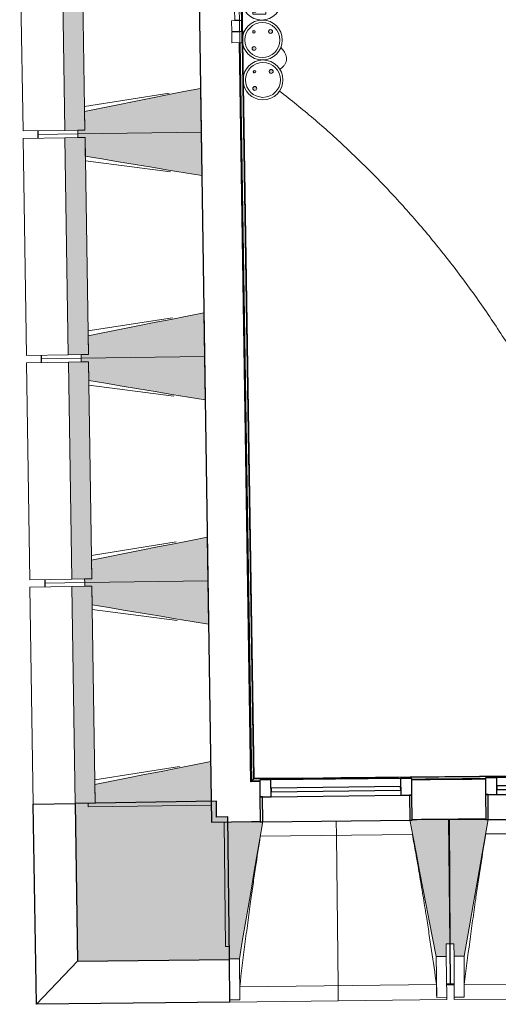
# Model space of a CAD drawing. Header units: millimetres. Extents: x -2845 to 74565, y -36590 to 13748.
# Tile 5 of 53: x 29153 to 31073, y -21270 to -17321. Entities that reach past the tile are written whole.
import ezdxf

# ---------------------------------------------------------------- set-up
doc = ezdxf.new("R2010")
doc.units = ezdxf.units.MM
for name, color, linetype, lineweight in [('A-DETL-GENF', 7, 'Continuous', 18), ('A-FLOR', 7, 'Continuous', 25), ('A-FLOR-HRAL', 7, 'Continuous', 18), ('A-GENM', 7, 'Continuous', 18), ('A-GLAZ', 7, 'Continuous', 25), ('A-WALL', 7, 'Continuous', 25), ('A-WALL-PATT', 7, 'Continuous', 25), ('CABLES', 7, 'Continuous', 18), ('I-WALL', 7, 'Continuous', 25), ('INSTAL ELECTRIQUE', 7, 'Continuous', 18), ('MUR', 7, 'Continuous', 25), ('S-BEAM', 7, 'Continuous', 18)]:
    doc.layers.add(name, color=color, linetype=linetype, lineweight=lineweight)

# ---------------------------------------------------------------- blocks, each defined once
blk = doc.blocks.new('20_MUR PREFA_01 - MODULE_01 B-3165811-2021_015_1111_DCE_1_50_N0 FINI_CFO_PCN')
at = {"layer": 'A-GENM'}
for p, q in [((0, 722.1), (0, 661.4)), ((0, 661.4), (0, 58.5)), ((0, 0.7), (0, 58.5))]:
    blk.add_line(p, q, dxfattribs=at)
blk = doc.blocks.new('Murs 5 - Murs 1-3191041-2021_015_1111_DCE_1_50_N0 FINI_CFO_PCN')
at = {"layer": 'A-WALL-PATT', "true_color": 0x787878}
blk.add_hatch(color=8, dxfattribs=at).paths.add_polyline_path([(-23784.6, -21097.2), (-23175.4, -21090.2), (-23182.1, -20519), (-23226.5, -20519), (-23227.5, -20455.8), (-23794.3, -20464.5), (-23790.2, -20729.9)])
at = {"layer": 'A-WALL'}
for p, q in [((-23227.5, -20455.8), (-23794.3, -20464.5)), ((-23226.5, -20519.5), (-23227.5, -20455.8)), ((-23794.3, -20464.5), (-23784.6, -21097.2)), ((-23182.1, -20519), (-23226.5, -20519.5)), ((-23175.4, -21090.2), (-23182.1, -20519)), ((-23784.6, -21097.2), (-23175.4, -21090.2))]:
    blk.add_line(p, q, dxfattribs=at)
at = {"layer": 'MUR'}
for p, q in [((-23962, -20467.1), (-23794.3, -20464.5)), ((-23949.7, -21270.4), (-23962, -20467.1)), ((-23784.6, -21097.2), (-23949.7, -21270.4)), ((-23173.4, -21261.3), (-23175.4, -21090.2)), ((-23173.4, -21261.3), (-23949.7, -21270.4))]:
    blk.add_line(p, q, dxfattribs=at)
blk = doc.blocks.new('B02_DC_STR_rvt-1-2021_015_1111_DCE_1_50_N0 FINI_CFO_PCN')
at = {"layer": 'S-BEAM', "lineweight": 5, "true_color": 0x787878}
for points in [[(-23835.7, -17764.9), (-23755.1, -17763.6), (-23768.4, -16893.7), (-23849.1, -16895), (-23837.7, -17633.2)], [(-23783.6, -17779.1), (-23289, -17771.5), (-23291.7, -17596.5), (-23756.2, -17689.2), (-23755.1, -17763.6), (-23783.8, -17764.1), (-23783.7, -17771.5)], [(-23286.3, -17946.4), (-23289, -17771.5), (-23783.6, -17779.1), (-23783.4, -17794.1), (-23754.6, -17794.1), (-23753.5, -17868.1), (-23289, -17946)], [(-23821.9, -18664.7), (-23741.3, -18663.5), (-23754.6, -17793.6), (-23835.3, -17794.8), (-23825.9, -18407.4)], [(-23769.8, -18678.9), (-23275.2, -18671.4), (-23277.9, -18496.4), (-23742.4, -18589.1), (-23741.3, -18663.5), (-23770, -18663.9), (-23769.9, -18671.4)], [(-23272.5, -18846.3), (-23275.2, -18671.4), (-23769.8, -18678.9), (-23769.6, -18693.9), (-23740.8, -18693.9), (-23739.7, -18768), (-23275.2, -18845.9)], [(-23808.1, -19564.6), (-23727.5, -19563.4), (-23740.8, -18693.5), (-23821.5, -18694.7), (-23814, -19181.6)], [(-23756, -19578.8), (-23261.4, -19571.3), (-23264.1, -19396.3), (-23728.6, -19489), (-23727.5, -19563.4), (-23756.2, -19563.8), (-23756.1, -19568.7)], [(-23258.7, -19746.2), (-23261.4, -19571.3), (-23756, -19578.8), (-23755.8, -19593.8), (-23727, -19593.8), (-23725.9, -19667.8), (-23261.4, -19745.8)], [(-23794.3, -20464.5), (-23713.7, -20463.3), (-23727, -19593.4), (-23807.7, -19594.6), (-23794.3, -20463.3)], [(-23742.2, -20478.7), (-23247.6, -20471.1), (-23250.3, -20296.2), (-23714.8, -20388.8), (-23713.7, -20463.3), (-23742.4, -20463.7), (-23742.3, -20471.1)], [(-22345.5, -21078.5), (-22305.5, -21078), (-22305.5, -21028), (-22291.1, -21027.8), (-22296.9, -20529.1), (-22441.8, -20530.7), (-22441.8, -20531.4), (-22451.7, -20531.5), (-22355.3, -21028)], [(-22274.1, -21077.9), (-22234.1, -21077.7), (-22136.8, -20529.2), (-22146.8, -20529.2), (-22147.2, -20528.5), (-22291.7, -20529.2), (-22289.3, -21028), (-22274.3, -21028), (-22274.1, -21077.7)], [(-23175.4, -21088.1), (-23135.4, -21087.6), (-23041.9, -20538.4), (-23051.9, -20538.4), (-23051.9, -20537.8), (-23196.8, -20539.5), (-23191, -21038.3), (-23176, -21038.3), (-23175.5, -21087.6)]]:
    blk.add_hatch(color=8, dxfattribs=at).paths.add_polyline_path(points)
at = {"layer": 'A-FLOR'}
for p, q in [((-23944.1, -17766.5), (-23943.9, -17781.5)), ((-23943.9, -17781.5), (-23943.7, -17796.5)), ((-23930.3, -18666.4), (-23930.1, -18681.4)), ((-23930.1, -18681.4), (-23929.9, -18696.4)), ((-23916.5, -19566.3), (-23916.3, -19581.3)), ((-23916.3, -19581.3), (-23916.1, -19596.3)), ((-22289.2, -21189.9), (-22304.2, -21190.1)), ((-22304.2, -21190.8), (-22273.6, -21190.5)), ((-22288.6, -21190.6), (-22289.2, -21190.6)), ((-22273.6, -21190), (-22288.6, -21190.1))]:
    blk.add_line(p, q, dxfattribs=at)
at = {"layer": 'S-BEAM'}
for p, q in [((-24016.8, -16897.5), (-24003.4, -17767.4)), ((-23849.1, -16895), (-23835.7, -17764.9)), ((-23755.1, -17763.6), (-23768.4, -16893.7)), ((-23289, -17771.5), (-23291.7, -17596.5)), ((-23756.5, -17669.7), (-23417, -17616.2)), ((-23756.2, -17689.2), (-23755.1, -17763.6)), ((-23835.7, -17764.9), (-24003.4, -17767.4)), ((-23943.9, -17781.5), (-23944.1, -17766.5)), ((-23835.7, -17764.9), (-23755.1, -17763.6)), ((-23755.1, -17763.6), (-23783.8, -17764.1)), ((-23783.8, -17764.1), (-23783.6, -17779.1)), ((-23783.6, -17779.1), (-23289, -17771.5)), ((-23289, -17771.5), (-23783.6, -17779.1)), ((-23286.3, -17946.4), (-23289, -17771.5)), ((-24003, -17797.4), (-23835.3, -17794.8)), ((-24003, -17797.4), (-23989.6, -18667.3)), ((-23783.6, -17779.1), (-23943.9, -17781.5)), ((-23943.9, -17781.5), (-23783.6, -17779.1)), ((-23943.7, -17796.5), (-23943.9, -17781.5)), ((-23754.6, -17793.6), (-23835.3, -17794.8)), ((-23835.3, -17794.8), (-23821.9, -18664.7)), ((-23783.6, -17779.1), (-23783.4, -17794.1)), ((-23783.4, -17794.1), (-23754.6, -17793.6)), ((-23754.6, -17793.6), (-23753.5, -17868.1)), ((-23741.3, -18663.5), (-23754.6, -17793.6)), ((-23412.2, -17930.6), (-23753.2, -17887.5)), ((-23742.7, -18569.6), (-23403.7, -18516.2)), ((-23275.2, -18671.4), (-23277.9, -18496.4)), ((-23742.4, -18589.1), (-23741.3, -18663.5)), ((-23821.9, -18664.7), (-23989.6, -18667.3)), ((-23930.1, -18681.4), (-23930.3, -18666.4)), ((-23769.8, -18678.9), (-23930.1, -18681.4)), ((-23930.1, -18681.4), (-23769.8, -18678.9)), ((-23821.9, -18664.7), (-23741.3, -18663.5)), ((-23741.3, -18663.5), (-23770, -18663.9)), ((-23770, -18663.9), (-23769.8, -18678.9)), ((-23769.8, -18678.9), (-23275.2, -18671.4)), ((-23275.2, -18671.4), (-23769.8, -18678.9)), ((-23769.8, -18678.9), (-23769.6, -18693.9)), ((-23272.5, -18846.3), (-23275.2, -18671.4)), ((-23989.2, -18697.3), (-23821.5, -18694.7)), ((-23989.2, -18697.3), (-23975.8, -19567.2)), ((-23929.9, -18696.4), (-23930.1, -18681.4)), ((-23740.8, -18693.5), (-23821.5, -18694.7)), ((-23821.5, -18694.7), (-23808.1, -19564.6)), ((-23769.6, -18693.9), (-23740.8, -18693.5)), ((-23740.8, -18693.5), (-23739.7, -18768)), ((-23727.5, -19563.4), (-23740.8, -18693.5)), ((-23398.4, -18830.5), (-23739.4, -18787.4)), ((-23728.9, -19469.5), (-23389.4, -19416)), ((-23261.4, -19571.3), (-23264.1, -19396.3)), ((-23728.6, -19489), (-23727.5, -19563.4)), ((-23808.1, -19564.6), (-23975.8, -19567.2)), ((-23916.3, -19581.3), (-23916.5, -19566.3)), ((-23756, -19578.8), (-23916.3, -19581.3)), ((-23916.3, -19581.3), (-23756, -19578.8)), ((-23916.1, -19596.3), (-23916.3, -19581.3)), ((-23808.1, -19564.6), (-23727.5, -19563.4)), ((-23727.5, -19563.4), (-23756.2, -19563.8)), ((-23756.2, -19563.8), (-23756, -19578.8)), ((-23756, -19578.8), (-23261.4, -19571.3)), ((-23261.4, -19571.3), (-23756, -19578.8)), ((-23756, -19578.8), (-23755.8, -19593.8)), ((-23258.7, -19746.2), (-23261.4, -19571.3)), ((-23975.4, -19597.2), (-23807.7, -19594.6)), ((-23975.4, -19597.2), (-23962, -20467.1)), ((-23727, -19593.4), (-23807.7, -19594.6)), ((-23807.7, -19594.6), (-23794.3, -20464.5)), ((-23755.8, -19593.8), (-23727, -19593.4)), ((-23727, -19593.4), (-23725.9, -19667.8)), ((-23713.7, -20463.3), (-23727, -19593.4)), ((-23384.6, -19730.3), (-23725.6, -19687.3)), ((-23247.6, -20471.1), (-23250.3, -20296.2)), ((-23715.1, -20369.4), (-23375.6, -20315.9)), ((-23714.8, -20388.8), (-23713.7, -20463.3)), ((-23794.3, -20464.5), (-23962, -20467.1)), ((-23794.3, -20464.5), (-23713.7, -20463.3)), ((-23713.7, -20463.3), (-23742.4, -20463.7)), ((-23742.4, -20463.7), (-23742.2, -20478.7)), ((-23742.2, -20478.7), (-23247.6, -20471.1)), ((-22296.9, -20529.1), (-22441.8, -20530.7)), ((-22291.1, -21027.8), (-22296.9, -20529.1)), ((-22146.8, -20528.5), (-22291.7, -20529.2)), ((-22291.7, -20529.2), (-22289.3, -21028)), ((-23051.9, -20537.8), (-23196.8, -20539.5)), ((-23196.8, -20539.5), (-23191, -21038.3)), ((-22440.9, -20589.2), (-23051.4, -20596.3)), ((-21536.2, -20584.2), (-22146.6, -20587)), ((-23191, -21038.3), (-23176, -21038.1)), ((-23176, -21038.1), (-23175.4, -21088.1)), ((-22306.1, -21028), (-22291.1, -21027.8)), ((-22305.5, -21078), (-22306.1, -21028)), ((-22291.1, -21027.8), (-22289.2, -21189.9)), ((-22289.3, -21028), (-22274.3, -21027.9)), ((-22288.6, -21190.1), (-22289.3, -21028)), ((-22274.3, -21027.9), (-22274.1, -21077.9)), ((-23175.4, -21088.1), (-23135.4, -21087.6)), ((-23133.5, -21251.8), (-23135.4, -21087.6)), ((-22345.5, -21078.5), (-22305.5, -21078)), ((-22345.5, -21078.5), (-22343.6, -21242.7)), ((-22305.5, -21078), (-22303.6, -21242.2)), ((-22274.1, -21077.9), (-22234.1, -21077.7)), ((-22273.3, -21242.1), (-22274.1, -21077.9)), ((-22233.3, -21241.9), (-22234.1, -21077.7)), ((-23133.9, -21200.3), (-22344.4, -21191.1)), ((-22304.2, -21192.2), (-22289.2, -21192)), ((-22289.2, -21190.6), (-22289.2, -21192)), ((-22288.6, -21192.2), (-22288.6, -21190.6)), ((-22288.6, -21192.2), (-22273.6, -21192.1)), ((-22233.3, -21190.4), (-21443.8, -21186.7)), ((-22303.6, -21242.2), (-22343.6, -21242.7)), ((-22343.6, -21242.7), (-22343.6, -21242.4)), ((-22303.6, -21242.2), (-22303.5, -21251.2)), ((-22233.3, -21241.9), (-22273.3, -21242.1)), ((-22273.3, -21251.2), (-22273.3, -21242.1)), ((-22273.3, -21251.2), (-21403.3, -21247.1)), ((-22233.3, -21241.7), (-22233.3, -21241.9)), ((-23133.5, -21251.8), (-23173.5, -21252.3)), ((-23173.4, -21261.3), (-22303.5, -21251.2)), ((-23133.5, -21251.6), (-23133.5, -21251.8))]:
    blk.add_line(p, q, dxfattribs=at)
at = {"layer": 'S-BEAM', "flags": 128}
for points in [[(-23291.7, -17596.5), (-23358, -17609.7), (-23424.4, -17623), (-23490.8, -17636.2), (-23557.1, -17649.4), (-23623.5, -17662.7), (-23689.8, -17675.9), (-23756.2, -17689.2)], [(-23753.5, -17868.1), (-23686.7, -17879.3), (-23620, -17890.5), (-23553.3, -17901.7), (-23486.5, -17912.9), (-23419.8, -17924), (-23353, -17935.2), (-23286.3, -17946.4)], [(-23277.9, -18496.4), (-23344.2, -18509.6), (-23410.6, -18522.9), (-23477, -18536.1), (-23543.3, -18549.3), (-23609.7, -18562.6), (-23676, -18575.8), (-23742.4, -18589.1)], [(-23739.7, -18768), (-23672.9, -18779.2), (-23606.2, -18790.4), (-23539.4, -18801.5), (-23472.7, -18812.7), (-23406, -18823.9), (-23339.2, -18835.1), (-23272.5, -18846.3)], [(-23264.1, -19396.3), (-23330.4, -19409.5), (-23396.8, -19422.8), (-23463.2, -19436), (-23529.5, -19449.2), (-23595.9, -19462.5), (-23662.2, -19475.7), (-23728.6, -19489)], [(-23725.9, -19667.8), (-23659.1, -19679), (-23592.4, -19690.2), (-23525.6, -19701.4), (-23458.9, -19712.6), (-23392.2, -19723.8), (-23325.4, -19735), (-23258.7, -19746.2)], [(-23250.3, -20296.2), (-23316.6, -20309.4), (-23383, -20322.6), (-23449.3, -20335.9), (-23515.7, -20349.1), (-23582.1, -20362.4), (-23648.4, -20375.6), (-23714.8, -20388.8)], [(-22451.9, -20530.9), (-22438.6, -20599.3), (-22425.3, -20667.8), (-22412, -20736.2), (-22398.7, -20804.7), (-22385.4, -20873.1), (-22372.1, -20941.6), (-22358.8, -21010), (-22345.5, -21078.5)], [(-22234.1, -21077.7), (-22221.9, -21009.1), (-22209.8, -20940.4), (-22197.6, -20871.8), (-22185.4, -20803.1), (-22173.2, -20734.5), (-22161, -20665.8), (-22148.9, -20597.1), (-22136.7, -20528.5)], [(-23135.4, -21087.6), (-23123.7, -21018.9), (-23112, -20950.2), (-23100.3, -20881.4), (-23088.6, -20812.7), (-23076.9, -20743.9), (-23065.2, -20675.2), (-23053.5, -20606.5), (-23041.8, -20537.7)], [(-23133.9, -21200.3), (-23133.8, -21210.5), (-23133.7, -21220.8), (-23133.7, -21231), (-23133.6, -21241.3), (-23133.5, -21251.6)], [(-22343.6, -21242.4), (-22343.8, -21232.1), (-22343.9, -21221.9), (-22344.1, -21211.6), (-22344.3, -21201.3), (-22344.4, -21191.1)], [(-22233.3, -21190.4), (-22233.3, -21200.6), (-22233.3, -21210.9), (-22233.3, -21221.2), (-22233.3, -21231.4), (-22233.3, -21241.7)]]:
    blk.add_lwpolyline(points, dxfattribs=at)
at = {"layer": 'S-BEAM'}
for points, knots in [([(-23051.3, -20596.3), (-23057.9, -20638), (-23067.8, -20702.5), (-23080.6, -20789.9), (-23091, -20863.9), (-23101.9, -20943.7), (-23116.7, -21057.7), (-23127.2, -21143.2), (-23133.9, -21200.3)], [0.0183454, 0.0183454, 0.0183454, 0.0183454, 0.2222222, 0.3333333, 0.4444444, 0.5833333, 0.7222222, 1, 1, 1, 1]), ([(-22344.4, -21191.1), (-22350.9, -21145.6), (-22360.8, -21077.4), (-22374.5, -20986.5), (-22386, -20912.6), (-22398.8, -20833.2), (-22413, -20748.1), (-22427.1, -20666.7), (-22436.6, -20613.8), (-22441.1, -20589.2)], [0, 0, 0, 0, 0.2222222, 0.3333333, 0.4444444, 0.5833333, 0.7222222, 0.8611111, 0.9816328, 0.9816328, 0.9816328, 0.9816328]), ([(-22146.5, -20587), (-22153.4, -20628.7), (-22163.8, -20693.1), (-22177.2, -20780.4), (-22188.2, -20854.4), (-22199.5, -20934), (-22215.2, -21047.9), (-22226.2, -21133.4), (-22233.3, -21190.4)], [0.0183454, 0.0183454, 0.0183454, 0.0183454, 0.2222222, 0.3333333, 0.4444444, 0.5833333, 0.7222222, 1, 1, 1, 1])]:
    blk.add_open_spline(points, degree=3, knots=knots, dxfattribs=at)
at = {"layer": 'MUR', "color": 5, "lineweight": 25, "true_color": 0x0000ff}
blk.add_blockref('Murs 5 - Murs 1-3191041-2021_015_1111_DCE_1_50_N0 FINI_CFO_PCN', (0, 0), dxfattribs=at)
at = {"layer": 'S-BEAM', "color": 5, "lineweight": 25, "true_color": 0x0000ff, "rotation": 180.6653118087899}
blk.add_blockref('20_MUR PREFA_01 - MODULE_01 B-3165811-2021_015_1111_DCE_1_50_N0 FINI_CFO_PCN', (-22746.8, -20534.3), dxfattribs=at)
blk = doc.blocks.new('XXX_VIDE FENETRE - 590-389517-2021_015_1111_DCE_1_50_N0 FINI_CFO_PCN')
at = {"layer": 'A-GLAZ'}
for p, q in [((-305.1, 0), (-305.1, -100)), ((-295.1, 0), (-305.1, 0)), ((295.1, 0), (-295.1, 0)), ((-295.1, -100), (-295.1, 0)), ((305.1, 0), (295.1, 0)), ((295.1, 0), (295.1, -100)), ((305.1, -100), (305.1, 0)), ((-305.1, -100), (-295.1, -100)), ((-260.1, -100), (-305.1, -100)), ((-305.1, -100), (-305.1, -167.5)), ((-260.1, -167.5), (-260.1, -100)), ((260.1, -100), (-260.1, -100)), ((260.1, -100), (260.1, -167.5)), ((305.1, -100), (260.1, -100)), ((295.1, -100), (305.1, -100)), ((305.1, -167.5), (305.1, -100)), ((-305.1, -167.5), (-260.1, -167.5)), ((-260.1, -167.5), (260.1, -167.5)), ((260.1, -167.5), (305.1, -167.5))]:
    blk.add_line(p, q, dxfattribs=at)
at = {"layer": 'A-GLAZ', "color": 173, "true_color": 0x5c63b1}
for p, q in [((260.1, -120), (-260.1, -120)), ((-260.1, -120), (-260.1, -135)), ((-260.1, -135), (260.1, -135)), ((260.1, -135), (260.1, -120))]:
    blk.add_line(p, q, dxfattribs=at)
blk = doc.blocks.new('Garde-corps - Garde-corps-505471-2021_015_1111_DCE_1_50_N0 FINI_CFO_PCN')
at = {"layer": 'A-FLOR-HRAL'}
for p, q in [((-23077.3, -20365.6), (-23170.6, -14283.1)), ((-23075.7, -20363.9), (-23168.9, -14284.7)), ((-23079, -20367.4), (-23125.7, -17323.8)), ((-23086, -20374.6), (-23131.5, -17413.9)), ((-23053.8, -20374.2), (-23086, -20374.6)), ((-23053.8, -20374.5), (-23086, -20374.6)), ((-22881.9, -20361.4), (-23075.7, -20364)), ((-22496.9, -20361.8), (-23075.7, -20363.9)), ((-22194.8, -20367.9), (-22206.1, -20368))]:
    blk.add_line(p, q, dxfattribs=at)
at = {"layer": 'A-FLOR-HRAL', "flags": 128}
for points in [[(-23086, -20374.6), (-23086.1, -20374.7), (-23086.4, -20375), (-23086.8, -20375.4), (-23087.3, -20376), (-23087.9, -20376.5), (-23088.4, -20377.1), (-23089, -20377.7)], [(-23079, -20367.4), (-23082.5, -20371), (-23086, -20374.6)], [(-23075.7, -20363.9), (-23075.7, -20364), (-23075.8, -20364), (-23075.9, -20364.2), (-23076.1, -20364.4), (-23076.3, -20364.6), (-23076.5, -20364.8), (-23076.7, -20365), (-23076.9, -20365.2), (-23077.1, -20365.4), (-23077.3, -20365.6)]]:
    blk.add_lwpolyline(points, dxfattribs=at)
at = {"layer": 'A-FLOR-HRAL'}
for radius, start, end in [(130446.8, 88.491743, 90.815427), (130448.6, 89.835073, 90.814662), (130439.7, 90.406296, 90.536372)]:
    blk.add_arc((-21222.6, -150801), radius, start, end, dxfattribs=at)
blk = doc.blocks.new('B02_ARC_rvt-1-2021_015_1111_DCE_1_50_N0 FINI_CFO_PCN')
at = {"layer": 'I-WALL'}
for p, q in [((-23342.6, -14273.6), (-23246.5, -20540)), ((-23135.8, -17324.9), (-23135.9, -17322.9)), ((-23135.1, -17369.9), (-23135.2, -17367.9)), ((-23089, -20377.7), (-23134.5, -17412.9)), ((-23053.8, -20377.2), (-23089, -20377.7)), ((-23246.5, -20540), (-23086.5, -20537.6)), ((-23086.5, -20537.6), (-23051.9, -20537.1))]:
    blk.add_line(p, q, dxfattribs=at)
for radius, start, end in [(130436.7, 90.406299, 90.536369), (130276.7, 90.406468, 90.536211)]:
    blk.add_arc((-21222.6, -150801), radius, start, end, dxfattribs=at)
at = {"layer": 'A-FLOR-HRAL', "lineweight": 18}
blk.add_blockref('Garde-corps - Garde-corps-505471-2021_015_1111_DCE_1_50_N0 FINI_CFO_PCN', (0, 0), dxfattribs=at)
at = {"layer": 'A-GLAZ', "lineweight": 18}
for p, rotation in [((-22746.8, -20535), 180.6653118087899), ((-21841.7, -20527.8), 180.2680427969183)]:
    blk.add_blockref('XXX_VIDE FENETRE - 590-389517-2021_015_1111_DCE_1_50_N0 FINI_CFO_PCN', p, dxfattribs=dict(at, rotation=rotation))
blk = doc.blocks.new('603_4POSTES_CLS_PUI_LEGRAND - PC 2P_T 230V_45_ X2 _ RJ45_FTP-CAT6 X2-5607346-2021_015_1111_DCE_1_50_N0 FINI_CFO_PCN')
at = {"layer": 'A-DETL-GENF'}
for points in [[(-23085.7, -17040.6), (-23073.7, -17040.4), (-23073.8, -17034.4), (-23085.8, -17034.6)], [(-23085.5, -17053.6), (-23073.5, -17053.4), (-23073.6, -17047.4), (-23085.6, -17047.6), (-23085.5, -17052.5)], [(-23085.3, -17066.6), (-23073.3, -17066.4), (-23073.4, -17060.4), (-23085.4, -17060.6)], [(-23085.1, -17079.6), (-23073.1, -17079.4), (-23073.2, -17073.4), (-23085.2, -17073.6)], [(-23084.9, -17092.6), (-23072.9, -17092.4), (-23073, -17086.4), (-23085, -17086.6)], [(-23084.7, -17105.6), (-23072.7, -17105.4), (-23072.8, -17099.4), (-23084.8, -17099.6)], [(-23084.5, -17118.6), (-23072.5, -17118.4), (-23072.6, -17112.4), (-23084.6, -17112.6)], [(-23084.3, -17131.6), (-23072.3, -17131.4), (-23072.4, -17125.4), (-23084.4, -17125.6)], [(-23083.2, -17200.6), (-23071.2, -17200.4), (-23071.3, -17194.4), (-23083.3, -17194.6)], [(-23083, -17213.6), (-23071, -17213.4), (-23071.1, -17207.4), (-23083.1, -17207.6)], [(-23082.8, -17226.6), (-23070.8, -17226.4), (-23070.9, -17220.4), (-23082.9, -17220.6)], [(-23082.6, -17239.6), (-23070.6, -17239.4), (-23070.7, -17233.4), (-23082.7, -17233.6)], [(-23082.4, -17252.6), (-23070.4, -17252.4), (-23070.5, -17246.4), (-23082.5, -17246.6)], [(-23082.2, -17265.6), (-23070.2, -17265.4), (-23070.3, -17259.4), (-23082.3, -17259.6)], [(-23082, -17278.6), (-23070, -17278.4), (-23070.1, -17272.4), (-23082.1, -17272.6)], [(-23081.8, -17291.6), (-23069.8, -17291.4), (-23069.9, -17285.4), (-23081.9, -17285.6)]]:
    blk.add_hatch(color=256, dxfattribs=at).paths.add_polyline_path(points)
h = blk.add_hatch(color=256, dxfattribs=at)
h.paths.add_polyline_path([(-23076.1, -17444.4), (-23074, -17444.1), (-23070.6, -17442.1), (-23069.1, -17439.6), (-23068.4, -17436.5), (-23069.5, -17432.6), (-23070.7, -17431), (-23074.3, -17429), (-23078.3, -17429.1), (-23081.8, -17431.2), (-23083, -17432.8), (-23084, -17436.7), (-23083.2, -17439.6), (-23081.6, -17442.2), (-23078.1, -17444.2)])
h.paths.add_polyline_path([(-23012, -17376), (-23007.9, -17376), (-23006, -17375.1), (-23003.2, -17372.2), (-23002.2, -17368.3), (-23003.3, -17364.4), (-23004.6, -17362.8), (-23008.2, -17360.8), (-23010.2, -17360.6), (-23014.1, -17361.7), (-23016.9, -17364.6), (-23017.9, -17368.6), (-23017.6, -17370.6), (-23015.5, -17374.1)])
h.paths.add_polyline_path([(-23076.8, -17374.8), (-23074.3, -17374.1), (-23072, -17371), (-23071.9, -17369.7), (-23072.6, -17367.2), (-23074.4, -17365.4), (-23078.2, -17365), (-23081.2, -17367.4), (-23081.9, -17369.9), (-23080.3, -17373.4)])
h = blk.add_hatch(color=256, dxfattribs=at)
h.paths.add_polyline_path([(-23073.6, -17604.4), (-23069.7, -17603.3), (-23066.9, -17600.4), (-23066.1, -17598.5), (-23066.2, -17594.4), (-23067, -17592.6), (-23069.9, -17589.8), (-23073.8, -17588.8), (-23077.7, -17589.9), (-23080.6, -17592.8), (-23081.5, -17596.7), (-23081.2, -17598.7), (-23079.2, -17602.2), (-23077.5, -17603.4)])
h.paths.add_polyline_path([(-23007.5, -17536.2), (-23003.6, -17535.1), (-23000.8, -17532.2), (-22999.8, -17528.3), (-23000.9, -17524.4), (-23003.8, -17521.6), (-23007.7, -17520.6), (-23011.8, -17521.9), (-23014.4, -17524.6), (-23015.4, -17528.5), (-23015.1, -17530.6), (-23013.1, -17534), (-23009.5, -17536)])
h.paths.add_polyline_path([(-23075.6, -17534.6), (-23071.8, -17534.1), (-23069.6, -17531), (-23069.4, -17529.7), (-23070.9, -17526.2), (-23074.5, -17524.8), (-23077, -17525.5), (-23078, -17526.3), (-23079.4, -17529.9), (-23079.2, -17531.2), (-23076.8, -17534.2)])
for p, q in [((-23085.9, -17027.1), (-23033.9, -17026.3)), ((-23085.8, -17034.6), (-23085.9, -17027.1)), ((-23085.8, -17034.6), (-23073.8, -17034.4)), ((-23085.8, -17034.6), (-23073.8, -17034.4)), ((-23085.7, -17040.6), (-23085.8, -17034.6)), ((-23084.3, -17131.6), (-23085.8, -17034.6)), ((-23073.7, -17040.4), (-23085.7, -17040.6)), ((-23085.7, -17040.6), (-23073.7, -17040.4)), ((-23085.7, -17040.6), (-23085.6, -17047.6)), ((-23085.6, -17047.6), (-23073.6, -17047.4)), ((-23085.6, -17047.6), (-23073.6, -17047.4)), ((-23085.5, -17053.6), (-23085.6, -17047.6)), ((-23073.5, -17053.4), (-23085.5, -17053.6)), ((-23085.5, -17053.6), (-23073.5, -17053.4)), ((-23085.5, -17053.6), (-23085.4, -17060.6)), ((-23085.4, -17060.6), (-23073.4, -17060.4)), ((-23085.4, -17060.6), (-23073.4, -17060.4)), ((-23085.3, -17066.6), (-23085.4, -17060.6)), ((-23073.8, -17034.4), (-23073.7, -17040.4)), ((-23073.8, -17034.4), (-23073.7, -17040.4)), ((-23073.6, -17047.4), (-23073.5, -17053.4)), ((-23073.6, -17047.4), (-23073.5, -17053.4)), ((-23073.4, -17060.4), (-23073.3, -17066.4)), ((-23073.4, -17060.4), (-23073.3, -17066.4)), ((-23033.9, -17026.3), (-23033.6, -17043.3)), ((-23033.6, -17043.3), (-23016.6, -17043.1)), ((-23016.6, -17043.1), (-23016.4, -17056.1)), ((-23016.4, -17056.1), (-23011.4, -17056)), ((-23011.4, -17056), (-23011, -17082)), ((-23073.3, -17066.4), (-23085.3, -17066.6)), ((-23085.3, -17066.6), (-23073.3, -17066.4)), ((-23085.3, -17066.6), (-23085.2, -17073.6)), ((-23085.2, -17073.6), (-23073.2, -17073.4)), ((-23085.2, -17073.6), (-23073.2, -17073.4)), ((-23085.1, -17079.6), (-23085.2, -17073.6)), ((-23073.1, -17079.4), (-23085.1, -17079.6)), ((-23085.1, -17079.6), (-23073.1, -17079.4)), ((-23085.1, -17079.6), (-23085, -17086.6)), ((-23085, -17086.6), (-23073, -17086.4)), ((-23085, -17086.6), (-23073, -17086.4)), ((-23084.9, -17092.6), (-23085, -17086.6)), ((-23072.9, -17092.4), (-23084.9, -17092.6)), ((-23084.9, -17092.6), (-23072.9, -17092.4)), ((-23084.9, -17092.6), (-23084.8, -17099.6)), ((-23084.8, -17099.6), (-23072.8, -17099.4)), ((-23084.8, -17099.6), (-23072.8, -17099.4)), ((-23084.7, -17105.6), (-23084.8, -17099.6)), ((-23073.2, -17073.4), (-23073.1, -17079.4)), ((-23073.2, -17073.4), (-23073.1, -17079.4)), ((-23073, -17086.4), (-23072.9, -17092.4)), ((-23072.9, -17092.4), (-23073, -17086.4)), ((-23072.8, -17099.4), (-23072.7, -17105.4)), ((-23072.7, -17105.4), (-23072.8, -17099.4)), ((-23010.6, -17108), (-23011, -17082)), ((-23072.7, -17105.4), (-23084.7, -17105.6)), ((-23084.7, -17105.6), (-23072.7, -17105.4)), ((-23084.7, -17105.6), (-23084.6, -17112.6)), ((-23084.6, -17112.6), (-23072.6, -17112.4)), ((-23084.6, -17112.6), (-23072.6, -17112.4)), ((-23084.5, -17118.6), (-23084.6, -17112.6)), ((-23072.5, -17118.4), (-23084.5, -17118.6)), ((-23084.5, -17118.6), (-23072.5, -17118.4)), ((-23084.5, -17118.6), (-23084.4, -17125.6)), ((-23084.4, -17125.6), (-23072.4, -17125.4)), ((-23084.4, -17125.6), (-23072.4, -17125.4)), ((-23084.3, -17131.6), (-23084.4, -17125.6)), ((-23072.3, -17131.4), (-23084.3, -17131.6)), ((-23084.3, -17131.6), (-23072.3, -17131.4)), ((-23084.3, -17131.6), (-23084.2, -17136.6)), ((-23084.2, -17136.6), (-23084.2, -17139.1)), ((-23084.2, -17139.1), (-23032.2, -17138.3)), ((-23072.6, -17112.4), (-23072.5, -17118.4)), ((-23072.5, -17118.4), (-23072.6, -17112.4)), ((-23072.4, -17125.4), (-23072.3, -17131.4)), ((-23072.3, -17131.4), (-23072.4, -17125.4)), ((-23032.4, -17121.3), (-23015.4, -17121.1)), ((-23032.2, -17138.3), (-23032.4, -17121.3)), ((-23015.6, -17108.1), (-23010.6, -17108)), ((-23015.4, -17121.1), (-23015.6, -17108.1)), ((-23083.4, -17187.1), (-23031.4, -17186.3)), ((-23083.3, -17194.6), (-23083.4, -17187.1)), ((-23083.3, -17194.6), (-23071.3, -17194.4)), ((-23083.3, -17194.6), (-23071.3, -17194.4)), ((-23083.2, -17200.6), (-23083.3, -17194.6)), ((-23081.8, -17291.6), (-23083.3, -17194.6)), ((-23071.2, -17200.4), (-23083.2, -17200.6)), ((-23083.2, -17200.6), (-23071.2, -17200.4)), ((-23083.2, -17200.6), (-23083.1, -17207.6)), ((-23083.1, -17207.6), (-23071.1, -17207.4)), ((-23083.1, -17207.6), (-23071.1, -17207.4)), ((-23083, -17213.6), (-23083.1, -17207.6)), ((-23071, -17213.4), (-23083, -17213.6)), ((-23083, -17213.6), (-23071, -17213.4)), ((-23083, -17213.6), (-23082.9, -17220.6)), ((-23071.3, -17194.4), (-23071.2, -17200.4)), ((-23071.3, -17194.4), (-23071.2, -17200.4)), ((-23071.1, -17207.4), (-23071, -17213.4)), ((-23071.1, -17207.4), (-23071, -17213.4)), ((-23031.4, -17186.3), (-23031.2, -17203.3)), ((-23031.2, -17203.3), (-23014.2, -17203.1)), ((-23014.2, -17203.1), (-23014, -17216.1)), ((-23014, -17216.1), (-23009, -17216)), ((-23009, -17216), (-23008.6, -17242)), ((-23082.9, -17220.6), (-23070.9, -17220.4)), ((-23082.9, -17220.6), (-23070.9, -17220.4)), ((-23082.8, -17226.6), (-23082.9, -17220.6)), ((-23070.8, -17226.4), (-23082.8, -17226.6)), ((-23082.8, -17226.6), (-23070.8, -17226.4)), ((-23082.8, -17226.6), (-23082.7, -17233.6)), ((-23082.7, -17233.6), (-23070.7, -17233.4)), ((-23082.7, -17233.6), (-23070.7, -17233.4)), ((-23082.6, -17239.6), (-23082.7, -17233.6)), ((-23070.6, -17239.4), (-23082.6, -17239.6)), ((-23082.6, -17239.6), (-23070.6, -17239.4)), ((-23082.6, -17239.6), (-23082.5, -17246.6)), ((-23082.5, -17246.6), (-23070.5, -17246.4)), ((-23082.5, -17246.6), (-23070.5, -17246.4)), ((-23082.4, -17252.6), (-23082.5, -17246.6)), ((-23070.4, -17252.4), (-23082.4, -17252.6)), ((-23082.4, -17252.6), (-23070.4, -17252.4)), ((-23082.4, -17252.6), (-23082.3, -17259.6)), ((-23070.9, -17220.4), (-23070.8, -17226.4)), ((-23070.9, -17220.4), (-23070.8, -17226.4)), ((-23070.7, -17233.4), (-23070.6, -17239.4)), ((-23070.7, -17233.4), (-23070.6, -17239.4)), ((-23070.5, -17246.4), (-23070.4, -17252.4)), ((-23070.4, -17252.4), (-23070.5, -17246.4)), ((-23008.2, -17268), (-23008.6, -17242)), ((-23082.3, -17259.6), (-23070.3, -17259.4)), ((-23082.3, -17259.6), (-23070.3, -17259.4)), ((-23082.2, -17265.6), (-23082.3, -17259.6)), ((-23070.2, -17265.4), (-23082.2, -17265.6)), ((-23082.2, -17265.6), (-23070.2, -17265.4)), ((-23082.2, -17265.6), (-23082.1, -17272.6)), ((-23082.1, -17272.6), (-23070.1, -17272.4)), ((-23082.1, -17272.6), (-23070.1, -17272.4)), ((-23082, -17278.6), (-23082.1, -17272.6)), ((-23070, -17278.4), (-23082, -17278.6)), ((-23082, -17278.6), (-23070, -17278.4)), ((-23082, -17278.6), (-23081.9, -17285.6)), ((-23081.9, -17285.6), (-23069.9, -17285.4)), ((-23081.9, -17285.6), (-23069.9, -17285.4)), ((-23081.8, -17291.6), (-23081.9, -17285.6)), ((-23069.8, -17291.4), (-23081.8, -17291.6)), ((-23081.8, -17291.6), (-23069.8, -17291.4)), ((-23081.8, -17291.6), (-23081.7, -17296.6)), ((-23081.7, -17296.6), (-23081.7, -17299.1)), ((-23070.3, -17259.4), (-23070.2, -17265.4)), ((-23070.2, -17265.4), (-23070.3, -17259.4)), ((-23070.1, -17272.4), (-23070, -17278.4)), ((-23070, -17278.4), (-23070.1, -17272.4)), ((-23069.9, -17285.4), (-23069.8, -17291.4)), ((-23069.8, -17291.4), (-23069.9, -17285.4)), ((-23030, -17281.3), (-23013, -17281)), ((-23029.7, -17298.3), (-23030, -17281.3)), ((-23013, -17281), (-23013.2, -17268)), ((-23013.2, -17268), (-23008.2, -17268)), ((-23081.7, -17299.1), (-23029.7, -17298.3))]:
    blk.add_line(p, q, dxfattribs=at)
for centre, radius in [((-23048, -17082.6), 80), ((-23045.6, -17242.5), 80), ((-23043.1, -17402.5), 80), ((-23043.1, -17402.5), 70), ((-23076.9, -17369.8), 5), ((-23010.1, -17368.4), 7.82), ((-23076.2, -17436.6), 7.82), ((-23040.7, -17562.5), 80), ((-23040.7, -17562.5), 70), ((-23074.4, -17529.8), 5), ((-23007.6, -17528.4), 7.82), ((-23073.7, -17596.6), 7.82)]:
    blk.add_circle(centre, radius, dxfattribs=at)
for centre, radius, start, end in [((-23076.9, -17369.8), 5, 90.8788, 270.8788), ((-23076.9, -17369.8), 5, 270.8788, 90.8788), ((-23010.1, -17368.4), 7.82, 90.8788, 270.8788), ((-23010.1, -17368.4), 7.82, 270.8788, 90.8788), ((-23076.2, -17436.6), 7.82, 90.8788, 270.8788), ((-23076.2, -17436.6), 7.82, 270.8788, 90.8788), ((-23074.4, -17529.8), 5, 90.8788, 270.8788), ((-23074.4, -17529.8), 5, 270.8788, 90.8788), ((-23007.6, -17528.4), 7.82, 90.8788, 270.8788), ((-23007.6, -17528.4), 7.82, 270.8788, 90.8788), ((-23073.7, -17596.6), 7.82, 90.8788, 270.8788), ((-23073.7, -17596.6), 7.82, 270.8788, 90.8788)]:
    blk.add_arc(centre, radius, start, end, dxfattribs=at)
blk = doc.blocks.new('Legrand_Mosaic_link_prise_2P_T_FB_surface_2_mod_blanc_077145L - Legrand_Mosaic_link_prise_2P_T_FB_surface_2_mod_blanc_077145L-V36-2021_015_1111_DCE_1_50_N0 FINI_CFO_PCN')
at = {"layer": 'INSTAL ELECTRIQUE'}
for p, q in [((-23165.6, -17370.4), (-23134.1, -17369.9)), ((-23165, -17413.4), (-23165.6, -17370.4)), ((-23126.1, -17368.8), (-23134.1, -17368.9)), ((-23133.5, -17413.9), (-23134.1, -17368.9)), ((-23126.1, -17368.8), (-23125.5, -17413.8)), ((-23165, -17413.4), (-23133.5, -17412.9)), ((-23133.5, -17413.9), (-23125.5, -17413.8))]:
    blk.add_line(p, q, dxfattribs=at)
at = {"layer": 'INSTAL ELECTRIQUE', "flags": 128}
for points in [[(-23125.9, -17382.5), (-23125.8, -17382.5), (-23125.8, -17382.6), (-23125.8, -17382.7), (-23125.8, -17382.8), (-23125.8, -17382.9), (-23125.7, -17383), (-23125.7, -17383), (-23125.7, -17383.1), (-23125.7, -17383.2), (-23125.7, -17383.2)], [(-23125.7, -17383.2), (-23125.7, -17383.3), (-23125.7, -17383.4), (-23125.7, -17383.5), (-23125.7, -17383.6), (-23125.8, -17383.6), (-23125.8, -17383.7), (-23125.8, -17383.8), (-23125.8, -17383.9), (-23125.8, -17384)]]:
    blk.add_lwpolyline(points, dxfattribs=at)
blk = doc.blocks.new('Legrand_Mosaic_prise_RJ45_cat_6_FTP_2_mod_blanc_076565 - Legrand_Mosaic_prise_RJ45_cat_6_FTP_2_mod_blanc_076565-1147599-2021_015_1111_DCE_1_50_N0 FINI_CFO_PCN')
at = {"layer": 'INSTAL ELECTRIQUE'}
for p, q in [((-23154.9, -17280.2), (-23135.5, -17279.9)), ((-23154.2, -17323.2), (-23154.9, -17280.2)), ((-23135.5, -17278.9), (-23127.5, -17278.8)), ((-23134.8, -17323.9), (-23135.5, -17278.9)), ((-23127.5, -17278.8), (-23126.8, -17323.8)), ((-23127, -17283.5), (-23127, -17278.8)), ((-23127, -17278.8), (-23126, -17278.8)), ((-23126.9, -17284.3), (-23127, -17283.5)), ((-23127, -17283.5), (-23126.9, -17284.3)), ((-23127, -17283.5), (-23126, -17283.5)), ((-23126.4, -17318.3), (-23126.9, -17284.3)), ((-23126.9, -17284.3), (-23125.9, -17284.3)), ((-23126, -17278.8), (-23126, -17283.5)), ((-23125.9, -17284.3), (-23126, -17283.5)), ((-23126, -17283.5), (-23125.9, -17284.3)), ((-23125.9, -17284.3), (-23125.4, -17318.3)), ((-23154.2, -17323.2), (-23134.9, -17322.9)), ((-23126.8, -17323.8), (-23134.8, -17323.9)), ((-23126.4, -17319.1), (-23126.4, -17318.3)), ((-23126.4, -17318.3), (-23126.4, -17319.1)), ((-23126.4, -17318.3), (-23125.4, -17318.3)), ((-23126.3, -17323.8), (-23126.4, -17319.1)), ((-23125.4, -17319.1), (-23126.4, -17319.1)), ((-23126.3, -17323.8), (-23125.3, -17323.8)), ((-23125.4, -17319.1), (-23125.4, -17318.3)), ((-23125.4, -17318.3), (-23125.4, -17319.1)), ((-23125.4, -17319.1), (-23125.3, -17323.8))]:
    blk.add_line(p, q, dxfattribs=at)
blk = doc.blocks.new('B02_ELE_rvt-1-2021_015_1111_DCE_1_50_N0 FINI_CFO_PCN')
at = {"layer": 'CABLES'}
blk.add_open_spline([(-22971.9, -17519.7), (-22921.4, -17480.7), (-22969.5, -17432.6)], degree=2, dxfattribs=at)
blk.add_rational_spline([(-21393.6, -20356.4), (-21724.7, -18576.5), (-22973.8, -17607.1)], [1, 0.943498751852, 1], degree=2, dxfattribs=at)
at = {"layer": 'INSTAL ELECTRIQUE', "color": 253, "lineweight": 18, "true_color": 0xaaaaaa}
for name, p in [('603_4POSTES_CLS_PUI_LEGRAND - PC 2P_T 230V_45_ X2 _ RJ45_FTP-CAT6 X2-5607346-2021_015_1111_DCE_1_50_N0 FINI_CFO_PCN', (0, 0)), ('Legrand_Mosaic_prise_RJ45_cat_6_FTP_2_mod_blanc_076565 - Legrand_Mosaic_prise_RJ45_cat_6_FTP_2_mod_blanc_076565-1147599-2021_015_1111_DCE_1_50_N0 FINI_CFO_PCN', (0, 0)), ('Legrand_Mosaic_link_prise_2P_T_FB_surface_2_mod_blanc_077145L - Legrand_Mosaic_link_prise_2P_T_FB_surface_2_mod_blanc_077145L-V36-2021_015_1111_DCE_1_50_N0 FINI_CFO_PCN', (-0.7, 45)), ('Legrand_Mosaic_link_prise_2P_T_FB_surface_2_mod_blanc_077145L - Legrand_Mosaic_link_prise_2P_T_FB_surface_2_mod_blanc_077145L-V36-2021_015_1111_DCE_1_50_N0 FINI_CFO_PCN', (0, 0))]:
    blk.add_blockref(name, p, dxfattribs=at)

msp = doc.modelspace()

# ---------------------------------------------------------------- block references
at = {"lineweight": 5}
for name in ['B02_DC_STR_rvt-1-2021_015_1111_DCE_1_50_N0 FINI_CFO_PCN', 'B02_ARC_rvt-1-2021_015_1111_DCE_1_50_N0 FINI_CFO_PCN', 'B02_ELE_rvt-1-2021_015_1111_DCE_1_50_N0 FINI_CFO_PCN']:
    msp.add_blockref(name, (53169.3, 0), dxfattribs=at)

doc.saveas('drawing.dxf')
